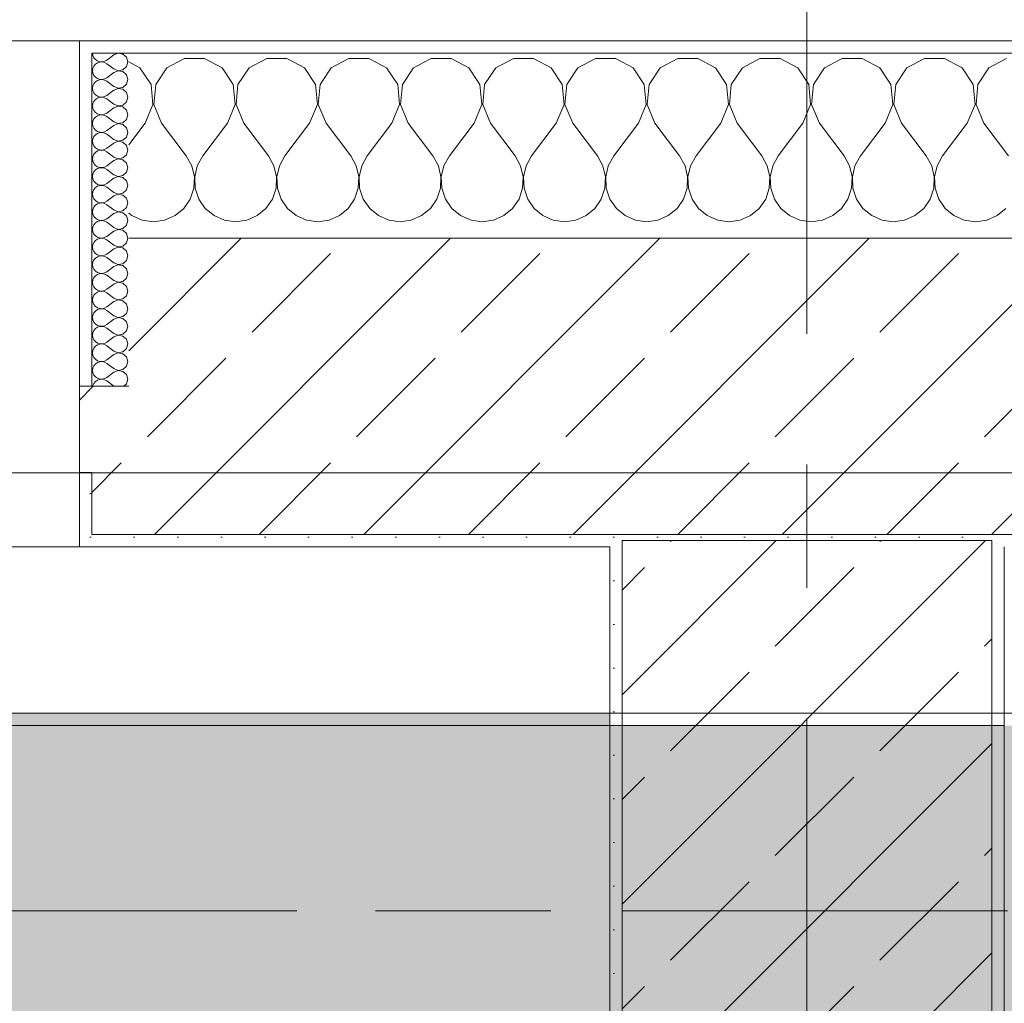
# Model space of a CAD drawing. Header units: metres. Extents: x -3.6 to 84.5, y -11 to 16.8.
# Tile 146 of 161: x 21.5 to 22.3, y 13.1 to 13.9. Entities that reach past the tile are written whole.
import ezdxf

# ---------------------------------------------------------------- set-up
doc = ezdxf.new("R2010")
doc.units = ezdxf.units.M
doc.header["$MEASUREMENT"] = 0
doc.linetypes.add('Achse', pattern=[0.2, 0.1, -0.05, 0, -0.05])
doc.linetypes.add('Strichlinie doppelt', pattern=[0.546806, 0.264583, -0.105833, 0.070556, -0.105833])
for name, color, linetype in [('451 - Universal.Achsen Raster', 7, 'Continuous'), ('604 - Struktur.Wand Aussen', 7, 'Continuous'), ('607 - Struktur.Stütze', 7, 'Continuous'), ('608 - Struktur.Träger', 7, 'Continuous'), ('Neubau_653 - Abdeckung.TB Verkofferung', 7, 'Continuous')]:
    doc.layers.add(name, color=color, linetype=linetype)
pattern_1 = [(45, (0, 0), (-0.0848528, 0.0848528), []), (45, (-0.04243, 0.04243), (-0.0848528, 0.0848528), [0.09, -0.03])]
pattern_2 = [(45, (0, 0), (-0.01767767, 0.01767767), [0, -0.025])]
pattern_3 = [(0, (0, 0), (0, 0.08660254), [0, -0.05]), (0, (0.025, 0.0433), (0, 0.08660254), [0, -0.05])]

# ---------------------------------------------------------------- blocks, each defined once
blk = doc.blocks.new('*X22')
at = {"layer": '604 - Struktur.Wand Aussen', "color": 7, "linetype": 'Continuous', "lineweight": 5}
for p, q in [((21.5891, 13.83299), (21.58, 13.83787)), ((21.62521, 13.84066), (21.6109, 13.83299)), ((21.64145, 13.84066), (21.62521, 13.84066)), ((21.65576, 13.83299), (21.64145, 13.84066)), ((21.69188, 13.84066), (21.67757, 13.83299)), ((21.70812, 13.84066), (21.69188, 13.84066)), ((21.72243, 13.83299), (21.70812, 13.84066)), ((21.75855, 13.84066), (21.74424, 13.83299)), ((21.77479, 13.84066), (21.75855, 13.84066)), ((21.7891, 13.83299), (21.77479, 13.84066)), ((21.82521, 13.84066), (21.8109, 13.83299)), ((21.84145, 13.84066), (21.82521, 13.84066)), ((21.85576, 13.83299), (21.84145, 13.84066)), ((21.89188, 13.84066), (21.87757, 13.83299)), ((21.90812, 13.84066), (21.89188, 13.84066)), ((21.92243, 13.83299), (21.90812, 13.84066)), ((21.95855, 13.84066), (21.94424, 13.83299)), ((21.97479, 13.84066), (21.95855, 13.84066)), ((21.9891, 13.83299), (21.97479, 13.84066)), ((22.02521, 13.84066), (22.0109, 13.83299)), ((22.04145, 13.84066), (22.02521, 13.84066)), ((22.05576, 13.83299), (22.04145, 13.84066)), ((22.09188, 13.84066), (22.07757, 13.83299)), ((22.10812, 13.84066), (22.09188, 13.84066)), ((22.12243, 13.83299), (22.10812, 13.84066)), ((22.15855, 13.84066), (22.14424, 13.83299)), ((22.17479, 13.84066), (22.15855, 13.84066)), ((22.1891, 13.83299), (22.17479, 13.84066)), ((22.22521, 13.84066), (22.2109, 13.83299)), ((22.24145, 13.84066), (22.22521, 13.84066)), ((22.25576, 13.83299), (22.24145, 13.84066)), ((22.29188, 13.84066), (22.27757, 13.83299)), ((21.59808, 13.81947), (21.5891, 13.83299)), ((21.6109, 13.83299), (21.60192, 13.81947)), ((21.66475, 13.81947), (21.65576, 13.83299)), ((21.67757, 13.83299), (21.66858, 13.81947)), ((21.73142, 13.81947), (21.72243, 13.83299)), ((21.74424, 13.83299), (21.73525, 13.81947)), ((21.79808, 13.81947), (21.7891, 13.83299)), ((21.8109, 13.83299), (21.80192, 13.81947)), ((21.86475, 13.81947), (21.85576, 13.83299)), ((21.87757, 13.83299), (21.86858, 13.81947)), ((21.93142, 13.81947), (21.92243, 13.83299)), ((21.94424, 13.83299), (21.93525, 13.81947)), ((21.99808, 13.81947), (21.9891, 13.83299)), ((22.0109, 13.83299), (22.00192, 13.81947)), ((22.06475, 13.81947), (22.05576, 13.83299)), ((22.07757, 13.83299), (22.06858, 13.81947)), ((22.13142, 13.81947), (22.12243, 13.83299)), ((22.14424, 13.83299), (22.13525, 13.81947)), ((22.19808, 13.81947), (22.1891, 13.83299)), ((22.2109, 13.83299), (22.20192, 13.81947)), ((22.26475, 13.81947), (22.25576, 13.83299)), ((22.27757, 13.83299), (22.26858, 13.81947)), ((21.59962, 13.8033), (21.59808, 13.81947)), ((21.60192, 13.81947), (21.60038, 13.8033)), ((21.66629, 13.8033), (21.66475, 13.81947)), ((21.66858, 13.81947), (21.66705, 13.8033)), ((21.73295, 13.8033), (21.73142, 13.81947)), ((21.73525, 13.81947), (21.73371, 13.8033)), ((21.79962, 13.8033), (21.79808, 13.81947)), ((21.80192, 13.81947), (21.80038, 13.8033)), ((21.86629, 13.8033), (21.86475, 13.81947)), ((21.86858, 13.81947), (21.86705, 13.8033)), ((21.93295, 13.8033), (21.93142, 13.81947)), ((21.93525, 13.81947), (21.93371, 13.8033)), ((21.99962, 13.8033), (21.99808, 13.81947)), ((22.00192, 13.81947), (22.00038, 13.8033)), ((22.06629, 13.8033), (22.06475, 13.81947)), ((22.06858, 13.81947), (22.06705, 13.8033)), ((22.13295, 13.8033), (22.13142, 13.81947)), ((22.13525, 13.81947), (22.13371, 13.8033)), ((22.19962, 13.8033), (22.19808, 13.81947)), ((22.20192, 13.81947), (22.20038, 13.8033)), ((22.26629, 13.8033), (22.26475, 13.81947)), ((22.26858, 13.81947), (22.26705, 13.8033)), ((21.59333, 13.78833), (21.59962, 13.8033)), ((21.60038, 13.8033), (21.60667, 13.78833)), ((21.66, 13.78833), (21.66629, 13.8033)), ((21.66705, 13.8033), (21.67333, 13.78833)), ((21.72667, 13.78833), (21.73295, 13.8033)), ((21.73371, 13.8033), (21.74, 13.78833)), ((21.79333, 13.78833), (21.79962, 13.8033)), ((21.80038, 13.8033), (21.80667, 13.78833)), ((21.86, 13.78833), (21.86629, 13.8033)), ((21.86705, 13.8033), (21.87333, 13.78833)), ((21.92667, 13.78833), (21.93295, 13.8033)), ((21.93371, 13.8033), (21.94, 13.78833)), ((21.99333, 13.78833), (21.99962, 13.8033)), ((22.00038, 13.8033), (22.00667, 13.78833)), ((22.06, 13.78833), (22.06629, 13.8033)), ((22.06705, 13.8033), (22.07333, 13.78833)), ((22.12667, 13.78833), (22.13295, 13.8033)), ((22.13371, 13.8033), (22.14, 13.78833)), ((22.19333, 13.78833), (22.19962, 13.8033)), ((22.20038, 13.8033), (22.20667, 13.78833)), ((22.26, 13.78833), (22.26629, 13.8033)), ((22.26705, 13.8033), (22.27333, 13.78833)), ((21.59333, 13.78833), (21.58, 13.77056)), ((21.60667, 13.78833), (21.62667, 13.76167)), ((21.66, 13.78833), (21.64, 13.76167)), ((21.67333, 13.78833), (21.69333, 13.76167)), ((21.72667, 13.78833), (21.70667, 13.76167)), ((21.74, 13.78833), (21.76, 13.76167)), ((21.79333, 13.78833), (21.77333, 13.76167)), ((21.80667, 13.78833), (21.82667, 13.76167)), ((21.86, 13.78833), (21.84, 13.76167)), ((21.87333, 13.78833), (21.89333, 13.76167)), ((21.92667, 13.78833), (21.90667, 13.76167)), ((21.94, 13.78833), (21.96, 13.76167)), ((21.99333, 13.78833), (21.97333, 13.76167)), ((22.00667, 13.78833), (22.02667, 13.76167)), ((22.06, 13.78833), (22.04, 13.76167)), ((22.07333, 13.78833), (22.09333, 13.76167)), ((22.12667, 13.78833), (22.10667, 13.76167)), ((22.14, 13.78833), (22.16, 13.76167)), ((22.19333, 13.78833), (22.17333, 13.76167)), ((22.20667, 13.78833), (22.22667, 13.76167)), ((22.26, 13.78833), (22.24, 13.76167)), ((22.27333, 13.78833), (22.29333, 13.76167)), ((21.63112, 13.75362), (21.62667, 13.76167)), ((21.64, 13.76167), (21.63555, 13.75362)), ((21.69778, 13.75362), (21.69333, 13.76167)), ((21.70667, 13.76167), (21.70222, 13.75362)), ((21.76445, 13.75362), (21.76, 13.76167)), ((21.77333, 13.76167), (21.76888, 13.75362)), ((21.83112, 13.75362), (21.82667, 13.76167)), ((21.84, 13.76167), (21.83555, 13.75362)), ((21.89778, 13.75362), (21.89333, 13.76167)), ((21.90667, 13.76167), (21.90222, 13.75362)), ((21.96445, 13.75362), (21.96, 13.76167)), ((21.97333, 13.76167), (21.96888, 13.75362)), ((22.03112, 13.75362), (22.02667, 13.76167)), ((22.04, 13.76167), (22.03555, 13.75362)), ((22.09778, 13.75362), (22.09333, 13.76167)), ((22.10667, 13.76167), (22.10222, 13.75362)), ((22.16445, 13.75362), (22.16, 13.76167)), ((22.17333, 13.76167), (22.16888, 13.75362)), ((22.23112, 13.75362), (22.22667, 13.76167)), ((22.24, 13.76167), (22.23555, 13.75362)), ((21.6332, 13.74466), (21.63112, 13.75362)), ((21.63555, 13.75362), (21.63347, 13.74466)), ((21.69987, 13.74466), (21.69778, 13.75362)), ((21.70222, 13.75362), (21.70013, 13.74466)), ((21.76653, 13.74466), (21.76445, 13.75362)), ((21.76888, 13.75362), (21.7668, 13.74466)), ((21.8332, 13.74466), (21.83112, 13.75362)), ((21.83555, 13.75362), (21.83347, 13.74466)), ((21.89987, 13.74466), (21.89778, 13.75362)), ((21.90222, 13.75362), (21.90013, 13.74466)), ((21.96653, 13.74466), (21.96445, 13.75362)), ((21.96888, 13.75362), (21.9668, 13.74466)), ((22.0332, 13.74466), (22.03112, 13.75362)), ((22.03555, 13.75362), (22.03347, 13.74466)), ((22.09987, 13.74466), (22.09778, 13.75362)), ((22.10222, 13.75362), (22.10013, 13.74466)), ((22.16653, 13.74466), (22.16445, 13.75362)), ((22.16888, 13.75362), (22.1668, 13.74466)), ((22.2332, 13.74466), (22.23112, 13.75362)), ((22.23555, 13.75362), (22.23347, 13.74466)), ((21.63275, 13.73547), (21.6332, 13.74466)), ((21.63347, 13.74466), (21.63391, 13.73547)), ((21.69942, 13.73547), (21.69987, 13.74466)), ((21.70013, 13.74466), (21.70058, 13.73547)), ((21.76609, 13.73547), (21.76653, 13.74466)), ((21.7668, 13.74466), (21.76725, 13.73547)), ((21.83275, 13.73547), (21.8332, 13.74466)), ((21.83347, 13.74466), (21.83391, 13.73547)), ((21.89942, 13.73547), (21.89987, 13.74466)), ((21.90013, 13.74466), (21.90058, 13.73547)), ((21.96609, 13.73547), (21.96653, 13.74466)), ((21.9668, 13.74466), (21.96725, 13.73547)), ((22.03275, 13.73547), (22.0332, 13.74466)), ((22.03347, 13.74466), (22.03391, 13.73547)), ((22.09942, 13.73547), (22.09987, 13.74466)), ((22.10013, 13.74466), (22.10058, 13.73547)), ((22.16609, 13.73547), (22.16653, 13.74466)), ((22.1668, 13.74466), (22.16725, 13.73547)), ((22.23275, 13.73547), (22.2332, 13.74466)), ((22.23347, 13.74466), (22.23391, 13.73547)), ((21.62981, 13.72676), (21.63275, 13.73547)), ((21.63391, 13.73547), (21.63685, 13.72676)), ((21.69648, 13.72676), (21.69942, 13.73547)), ((21.70058, 13.73547), (21.70352, 13.72676)), ((21.76315, 13.72676), (21.76609, 13.73547)), ((21.76725, 13.73547), (21.77019, 13.72676)), ((21.82981, 13.72676), (21.83275, 13.73547)), ((21.83391, 13.73547), (21.83685, 13.72676)), ((21.89648, 13.72676), (21.89942, 13.73547)), ((21.90058, 13.73547), (21.90352, 13.72676)), ((21.96315, 13.72676), (21.96609, 13.73547)), ((21.96725, 13.73547), (21.97019, 13.72676)), ((22.02981, 13.72676), (22.03275, 13.73547)), ((22.03391, 13.73547), (22.03685, 13.72676)), ((22.09648, 13.72676), (22.09942, 13.73547)), ((22.10058, 13.73547), (22.10352, 13.72676)), ((22.16315, 13.72676), (22.16609, 13.73547)), ((22.16725, 13.73547), (22.17019, 13.72676)), ((22.22981, 13.72676), (22.23275, 13.73547)), ((22.23391, 13.73547), (22.23685, 13.72676)), ((21.62461, 13.71918), (21.62981, 13.72676)), ((21.63685, 13.72676), (21.64206, 13.71918)), ((21.69127, 13.71918), (21.69648, 13.72676)), ((21.70352, 13.72676), (21.70873, 13.71918)), ((21.75794, 13.71918), (21.76315, 13.72676)), ((21.77019, 13.72676), (21.77539, 13.71918)), ((21.82461, 13.71918), (21.82981, 13.72676)), ((21.83685, 13.72676), (21.84206, 13.71918)), ((21.89127, 13.71918), (21.89648, 13.72676)), ((21.90352, 13.72676), (21.90873, 13.71918)), ((21.95794, 13.71918), (21.96315, 13.72676)), ((21.97019, 13.72676), (21.97539, 13.71918)), ((22.02461, 13.71918), (22.02981, 13.72676)), ((22.03685, 13.72676), (22.04206, 13.71918)), ((22.09127, 13.71918), (22.09648, 13.72676)), ((22.10352, 13.72676), (22.10873, 13.71918)), ((22.15794, 13.71918), (22.16315, 13.72676)), ((22.17019, 13.72676), (22.17539, 13.71918)), ((22.22461, 13.71918), (22.22981, 13.72676)), ((22.23685, 13.72676), (22.24206, 13.71918)), ((21.61752, 13.71331), (21.62461, 13.71918)), ((21.64206, 13.71918), (21.64914, 13.71331)), ((21.68419, 13.71331), (21.69127, 13.71918)), ((21.70873, 13.71918), (21.71581, 13.71331)), ((21.75086, 13.71331), (21.75794, 13.71918)), ((21.77539, 13.71918), (21.78248, 13.71331)), ((21.81752, 13.71331), (21.82461, 13.71918)), ((21.84206, 13.71918), (21.84914, 13.71331)), ((21.88419, 13.71331), (21.89127, 13.71918)), ((21.90873, 13.71918), (21.91581, 13.71331)), ((21.95086, 13.71331), (21.95794, 13.71918)), ((21.97539, 13.71918), (21.98248, 13.71331)), ((22.01752, 13.71331), (22.02461, 13.71918)), ((22.04206, 13.71918), (22.04914, 13.71331)), ((22.08419, 13.71331), (22.09127, 13.71918)), ((22.10873, 13.71918), (22.11581, 13.71331)), ((22.15086, 13.71331), (22.15794, 13.71918)), ((22.17539, 13.71918), (22.18248, 13.71331)), ((22.21752, 13.71331), (22.22461, 13.71918)), ((22.24206, 13.71918), (22.24914, 13.71331)), ((22.28419, 13.71331), (22.29127, 13.71918)), ((21.58, 13.71536), (21.58248, 13.71331)), ((21.58248, 13.71331), (21.59089, 13.7096)), ((21.59089, 13.7096), (21.6, 13.70833)), ((21.6, 13.70833), (21.60911, 13.7096)), ((21.60911, 13.7096), (21.61752, 13.71331)), ((21.64914, 13.71331), (21.65756, 13.7096)), ((21.65756, 13.7096), (21.66667, 13.70833)), ((21.66667, 13.70833), (21.67578, 13.7096)), ((21.67578, 13.7096), (21.68419, 13.71331)), ((21.71581, 13.71331), (21.72422, 13.7096)), ((21.72422, 13.7096), (21.73333, 13.70833)), ((21.73333, 13.70833), (21.74244, 13.7096)), ((21.74244, 13.7096), (21.75086, 13.71331)), ((21.78248, 13.71331), (21.79089, 13.7096)), ((21.79089, 13.7096), (21.8, 13.70833)), ((21.8, 13.70833), (21.80911, 13.7096)), ((21.80911, 13.7096), (21.81752, 13.71331)), ((21.84914, 13.71331), (21.85756, 13.7096)), ((21.85756, 13.7096), (21.86667, 13.70833)), ((21.86667, 13.70833), (21.87578, 13.7096)), ((21.87578, 13.7096), (21.88419, 13.71331)), ((21.91581, 13.71331), (21.92422, 13.7096)), ((21.92422, 13.7096), (21.93333, 13.70833)), ((21.93333, 13.70833), (21.94244, 13.7096)), ((21.94244, 13.7096), (21.95086, 13.71331)), ((21.98248, 13.71331), (21.99089, 13.7096)), ((21.99089, 13.7096), (22, 13.70833)), ((22, 13.70833), (22.00911, 13.7096)), ((22.00911, 13.7096), (22.01752, 13.71331)), ((22.04914, 13.71331), (22.05756, 13.7096)), ((22.05756, 13.7096), (22.06667, 13.70833)), ((22.06667, 13.70833), (22.07578, 13.7096)), ((22.07578, 13.7096), (22.08419, 13.71331)), ((22.11581, 13.71331), (22.12422, 13.7096)), ((22.12422, 13.7096), (22.13333, 13.70833)), ((22.13333, 13.70833), (22.14244, 13.7096)), ((22.14244, 13.7096), (22.15086, 13.71331)), ((22.18248, 13.71331), (22.19089, 13.7096)), ((22.19089, 13.7096), (22.2, 13.70833)), ((22.2, 13.70833), (22.20911, 13.7096)), ((22.20911, 13.7096), (22.21752, 13.71331)), ((22.24914, 13.71331), (22.25756, 13.7096)), ((22.25756, 13.7096), (22.26667, 13.70833)), ((22.26667, 13.70833), (22.27578, 13.7096)), ((22.27578, 13.7096), (22.28419, 13.71331))]:
    blk.add_line(p, q, dxfattribs=at)
blk = doc.blocks.new('*X43')
at = {"layer": '604 - Struktur.Wand Aussen', "color": 7, "linetype": 'Continuous', "lineweight": 5}
for p, q in [((21.55071, 13.845), (21.55099, 13.84305)), ((21.5715, 13.84497), (21.56786, 13.84357)), ((21.57534, 13.84425), (21.5715, 13.84497)), ((21.55099, 13.84305), (21.55178, 13.84124)), ((21.55178, 13.84124), (21.55304, 13.83973)), ((21.55304, 13.83973), (21.55466, 13.83861)), ((21.55466, 13.8371), (21.55304, 13.83599)), ((21.55466, 13.83861), (21.55653, 13.83798)), ((21.55653, 13.83773), (21.55466, 13.8371)), ((21.55653, 13.83798), (21.5585, 13.83789)), ((21.5585, 13.83783), (21.55653, 13.83773)), ((21.5585, 13.83789), (21.56042, 13.83833)), ((21.56042, 13.83738), (21.5585, 13.83783)), ((21.56042, 13.83833), (21.56214, 13.83929)), ((21.56214, 13.83643), (21.56042, 13.83738)), ((21.56786, 13.84357), (21.56214, 13.83929)), ((21.57822, 13.84161), (21.57534, 13.84425)), ((21.57929, 13.83786), (21.57822, 13.84161)), ((21.57822, 13.8341), (21.57929, 13.83786)), ((21.55099, 13.83267), (21.55071, 13.83071)), ((21.55071, 13.83071), (21.55099, 13.82876)), ((21.55178, 13.83447), (21.55099, 13.83267)), ((21.55099, 13.82876), (21.55178, 13.82696)), ((21.55304, 13.83599), (21.55178, 13.83447)), ((21.56786, 13.83214), (21.56214, 13.83643)), ((21.56786, 13.82929), (21.56214, 13.825)), ((21.56786, 13.83214), (21.5715, 13.83074)), ((21.5715, 13.83069), (21.56786, 13.82929)), ((21.5715, 13.83074), (21.57534, 13.83147)), ((21.57534, 13.82996), (21.5715, 13.83069)), ((21.57534, 13.83147), (21.57822, 13.8341)), ((21.57822, 13.82733), (21.57534, 13.82996)), ((21.55178, 13.82696), (21.55304, 13.82544)), ((21.55304, 13.8217), (21.55178, 13.82018)), ((21.55304, 13.82544), (21.55466, 13.82433)), ((21.55466, 13.82282), (21.55304, 13.8217)), ((21.55466, 13.82433), (21.55653, 13.8237)), ((21.55653, 13.82345), (21.55466, 13.82282)), ((21.55653, 13.8237), (21.5585, 13.8236)), ((21.5585, 13.82354), (21.55653, 13.82345)), ((21.5585, 13.8236), (21.56042, 13.82405)), ((21.56042, 13.8231), (21.5585, 13.82354)), ((21.56042, 13.82405), (21.56214, 13.825)), ((21.56214, 13.82214), (21.56042, 13.8231)), ((21.56786, 13.81786), (21.56214, 13.82214)), ((21.57929, 13.82357), (21.57822, 13.82733)), ((21.57822, 13.81982), (21.57929, 13.82357)), ((21.55099, 13.81838), (21.55071, 13.81643)), ((21.55071, 13.81643), (21.55099, 13.81448)), ((21.55178, 13.82018), (21.55099, 13.81838)), ((21.55099, 13.81448), (21.55178, 13.81267)), ((21.55178, 13.81267), (21.55304, 13.81116)), ((21.56786, 13.815), (21.56214, 13.81071)), ((21.56786, 13.81786), (21.5715, 13.81646)), ((21.5715, 13.8164), (21.56786, 13.815)), ((21.5715, 13.81646), (21.57534, 13.81718)), ((21.57534, 13.81567), (21.5715, 13.8164)), ((21.57534, 13.81718), (21.57822, 13.81982)), ((21.57822, 13.81304), (21.57534, 13.81567)), ((21.57929, 13.80929), (21.57822, 13.81304)), ((21.55178, 13.8059), (21.55099, 13.80409)), ((21.55304, 13.80742), (21.55178, 13.8059)), ((21.55304, 13.81116), (21.55466, 13.81004)), ((21.55466, 13.80853), (21.55304, 13.80742)), ((21.55466, 13.81004), (21.55653, 13.80941)), ((21.55653, 13.80916), (21.55466, 13.80853)), ((21.55653, 13.80941), (21.5585, 13.80931)), ((21.5585, 13.80926), (21.55653, 13.80916)), ((21.5585, 13.80931), (21.56042, 13.80976)), ((21.56042, 13.80881), (21.5585, 13.80926)), ((21.56042, 13.80976), (21.56214, 13.81071)), ((21.56214, 13.80786), (21.56042, 13.80881)), ((21.56786, 13.80357), (21.56214, 13.80786)), ((21.57534, 13.8029), (21.57822, 13.80553)), ((21.57822, 13.80553), (21.57929, 13.80929)), ((21.55099, 13.80409), (21.55071, 13.80214)), ((21.55071, 13.80214), (21.55099, 13.80019)), ((21.55099, 13.80019), (21.55178, 13.79839)), ((21.55178, 13.79839), (21.55304, 13.79687)), ((21.55304, 13.79687), (21.55466, 13.79575)), ((21.56786, 13.80071), (21.56214, 13.79643)), ((21.56786, 13.80357), (21.5715, 13.80217)), ((21.5715, 13.80211), (21.56786, 13.80071)), ((21.5715, 13.80217), (21.57534, 13.8029)), ((21.57534, 13.80139), (21.5715, 13.80211)), ((21.57822, 13.79876), (21.57534, 13.80139)), ((21.57929, 13.795), (21.57822, 13.79876)), ((21.55099, 13.78981), (21.55071, 13.78786)), ((21.55178, 13.79161), (21.55099, 13.78981)), ((21.55304, 13.79313), (21.55178, 13.79161)), ((21.55466, 13.79425), (21.55304, 13.79313)), ((21.55466, 13.79575), (21.55653, 13.79512)), ((21.55653, 13.79488), (21.55466, 13.79425)), ((21.55653, 13.79512), (21.5585, 13.79503)), ((21.5585, 13.79497), (21.55653, 13.79488)), ((21.5585, 13.79503), (21.56042, 13.79547)), ((21.56042, 13.79453), (21.5585, 13.79497)), ((21.56042, 13.79547), (21.56214, 13.79643)), ((21.56214, 13.79357), (21.56042, 13.79453)), ((21.56786, 13.78929), (21.56214, 13.79357)), ((21.56786, 13.78929), (21.5715, 13.78789)), ((21.57534, 13.78861), (21.57822, 13.79124)), ((21.57822, 13.79124), (21.57929, 13.795)), ((21.55071, 13.78786), (21.55099, 13.78591)), ((21.55099, 13.78591), (21.55178, 13.7841)), ((21.55178, 13.7841), (21.55304, 13.78258)), ((21.55304, 13.78258), (21.55466, 13.78147)), ((21.55466, 13.78147), (21.55653, 13.78084)), ((21.55653, 13.78084), (21.5585, 13.78074)), ((21.5585, 13.78069), (21.55653, 13.78059)), ((21.5585, 13.78074), (21.56042, 13.78119)), ((21.56042, 13.78024), (21.5585, 13.78069)), ((21.56042, 13.78119), (21.56214, 13.78214)), ((21.56786, 13.78643), (21.56214, 13.78214)), ((21.5715, 13.78783), (21.56786, 13.78643)), ((21.5715, 13.78789), (21.57534, 13.78861)), ((21.57534, 13.7871), (21.5715, 13.78783)), ((21.57822, 13.78447), (21.57534, 13.7871)), ((21.57929, 13.78071), (21.57822, 13.78447)), ((21.57822, 13.77696), (21.57929, 13.78071)), ((21.55099, 13.77552), (21.55071, 13.77357)), ((21.55071, 13.77357), (21.55099, 13.77162)), ((21.55178, 13.77733), (21.55099, 13.77552)), ((21.55304, 13.77884), (21.55178, 13.77733)), ((21.55466, 13.77996), (21.55304, 13.77884)), ((21.55653, 13.78059), (21.55466, 13.77996)), ((21.56214, 13.77929), (21.56042, 13.78024)), ((21.56786, 13.775), (21.56214, 13.77929)), ((21.56786, 13.775), (21.5715, 13.7736)), ((21.5715, 13.77354), (21.56786, 13.77214)), ((21.5715, 13.7736), (21.57534, 13.77433)), ((21.57534, 13.77282), (21.5715, 13.77354)), ((21.57534, 13.77433), (21.57822, 13.77696)), ((21.57822, 13.77018), (21.57534, 13.77282)), ((21.55099, 13.77162), (21.55178, 13.76982)), ((21.55178, 13.76982), (21.55304, 13.7683)), ((21.55304, 13.7683), (21.55466, 13.76718)), ((21.55466, 13.76567), (21.55304, 13.76456)), ((21.55466, 13.76718), (21.55653, 13.76655)), ((21.55653, 13.7663), (21.55466, 13.76567)), ((21.55653, 13.76655), (21.5585, 13.76646)), ((21.5585, 13.7664), (21.55653, 13.7663)), ((21.5585, 13.76646), (21.56042, 13.7669)), ((21.56042, 13.76595), (21.5585, 13.7664)), ((21.56042, 13.7669), (21.56214, 13.76786)), ((21.56214, 13.765), (21.56042, 13.76595)), ((21.56786, 13.77214), (21.56214, 13.76786)), ((21.56786, 13.76071), (21.56214, 13.765)), ((21.57929, 13.76643), (21.57822, 13.77018)), ((21.57822, 13.76267), (21.57929, 13.76643)), ((21.55099, 13.76124), (21.55071, 13.75929)), ((21.55071, 13.75929), (21.55099, 13.75733)), ((21.55178, 13.76304), (21.55099, 13.76124)), ((21.55099, 13.75733), (21.55178, 13.75553)), ((21.55304, 13.76456), (21.55178, 13.76304)), ((21.56786, 13.75786), (21.56214, 13.75357)), ((21.56786, 13.76071), (21.5715, 13.75931)), ((21.5715, 13.75926), (21.56786, 13.75786)), ((21.5715, 13.75931), (21.57534, 13.76004)), ((21.57534, 13.75853), (21.5715, 13.75926)), ((21.57534, 13.76004), (21.57822, 13.76267)), ((21.57822, 13.7559), (21.57534, 13.75853)), ((21.55178, 13.74876), (21.55099, 13.74695)), ((21.55178, 13.75553), (21.55304, 13.75401)), ((21.55304, 13.75027), (21.55178, 13.74876)), ((21.55304, 13.75401), (21.55466, 13.7529)), ((21.55466, 13.75139), (21.55304, 13.75027)), ((21.55466, 13.7529), (21.55653, 13.75227)), ((21.55653, 13.75202), (21.55466, 13.75139)), ((21.55653, 13.75227), (21.5585, 13.75217)), ((21.5585, 13.75211), (21.55653, 13.75202)), ((21.5585, 13.75217), (21.56042, 13.75262)), ((21.56042, 13.75167), (21.5585, 13.75211)), ((21.56042, 13.75262), (21.56214, 13.75357)), ((21.56214, 13.75071), (21.56042, 13.75167)), ((21.56786, 13.74643), (21.56214, 13.75071)), ((21.57929, 13.75214), (21.57822, 13.7559)), ((21.57822, 13.74839), (21.57929, 13.75214)), ((21.55099, 13.74695), (21.55071, 13.745)), ((21.55071, 13.745), (21.55099, 13.74305)), ((21.55099, 13.74305), (21.55178, 13.74124)), ((21.55178, 13.74124), (21.55304, 13.73973)), ((21.56786, 13.74357), (21.56214, 13.73929)), ((21.56786, 13.74643), (21.5715, 13.74503)), ((21.5715, 13.74497), (21.56786, 13.74357)), ((21.5715, 13.74503), (21.57534, 13.74575)), ((21.57534, 13.74425), (21.5715, 13.74497)), ((21.57534, 13.74575), (21.57822, 13.74839)), ((21.57822, 13.74161), (21.57534, 13.74425)), ((21.57929, 13.73786), (21.57822, 13.74161)), ((21.55178, 13.73447), (21.55099, 13.73267)), ((21.55304, 13.73599), (21.55178, 13.73447)), ((21.55304, 13.73973), (21.55466, 13.73861)), ((21.55466, 13.7371), (21.55304, 13.73599)), ((21.55466, 13.73861), (21.55653, 13.73798)), ((21.55653, 13.73773), (21.55466, 13.7371)), ((21.55653, 13.73798), (21.5585, 13.73789)), ((21.5585, 13.73783), (21.55653, 13.73773)), ((21.5585, 13.73789), (21.56042, 13.73833)), ((21.56042, 13.73738), (21.5585, 13.73783)), ((21.56042, 13.73833), (21.56214, 13.73929)), ((21.56214, 13.73643), (21.56042, 13.73738)), ((21.56786, 13.73214), (21.56214, 13.73643)), ((21.57534, 13.73147), (21.57822, 13.7341)), ((21.57822, 13.7341), (21.57929, 13.73786)), ((21.55099, 13.73267), (21.55071, 13.73071)), ((21.55071, 13.73071), (21.55099, 13.72876)), ((21.55099, 13.72876), (21.55178, 13.72696)), ((21.55178, 13.72696), (21.55304, 13.72544)), ((21.55304, 13.72544), (21.55466, 13.72433)), ((21.56042, 13.72405), (21.56214, 13.725)), ((21.56786, 13.72929), (21.56214, 13.725)), ((21.56786, 13.73214), (21.5715, 13.73074)), ((21.5715, 13.73069), (21.56786, 13.72929)), ((21.5715, 13.73074), (21.57534, 13.73147)), ((21.57534, 13.72996), (21.5715, 13.73069)), ((21.57822, 13.72733), (21.57534, 13.72996)), ((21.57929, 13.72357), (21.57822, 13.72733)), ((21.55099, 13.71838), (21.55071, 13.71643)), ((21.55178, 13.72018), (21.55099, 13.71838)), ((21.55304, 13.7217), (21.55178, 13.72018)), ((21.55466, 13.72282), (21.55304, 13.7217)), ((21.55466, 13.72433), (21.55653, 13.7237)), ((21.55653, 13.72345), (21.55466, 13.72282)), ((21.55653, 13.7237), (21.5585, 13.7236)), ((21.5585, 13.72354), (21.55653, 13.72345)), ((21.5585, 13.7236), (21.56042, 13.72405)), ((21.56042, 13.7231), (21.5585, 13.72354)), ((21.56214, 13.72214), (21.56042, 13.7231)), ((21.56786, 13.71786), (21.56214, 13.72214)), ((21.56786, 13.71786), (21.5715, 13.71646)), ((21.5715, 13.71646), (21.57534, 13.71718)), ((21.57534, 13.71718), (21.57822, 13.71982)), ((21.57822, 13.71982), (21.57929, 13.72357)), ((21.55071, 13.71643), (21.55099, 13.71448)), ((21.55099, 13.71448), (21.55178, 13.71267)), ((21.55178, 13.71267), (21.55304, 13.71116)), ((21.55304, 13.71116), (21.55466, 13.71004)), ((21.55466, 13.71004), (21.55653, 13.70941)), ((21.55653, 13.70916), (21.55466, 13.70853)), ((21.55653, 13.70941), (21.5585, 13.70931)), ((21.5585, 13.70926), (21.55653, 13.70916)), ((21.5585, 13.70931), (21.56042, 13.70976)), ((21.56042, 13.70881), (21.5585, 13.70926)), ((21.56042, 13.70976), (21.56214, 13.71071)), ((21.56786, 13.715), (21.56214, 13.71071)), ((21.5715, 13.7164), (21.56786, 13.715)), ((21.57534, 13.71567), (21.5715, 13.7164)), ((21.57822, 13.71304), (21.57534, 13.71567)), ((21.57929, 13.70929), (21.57822, 13.71304)), ((21.57822, 13.70553), (21.57929, 13.70929)), ((21.55099, 13.70409), (21.55071, 13.70214)), ((21.55071, 13.70214), (21.55099, 13.70019)), ((21.55178, 13.7059), (21.55099, 13.70409)), ((21.55304, 13.70742), (21.55178, 13.7059)), ((21.55466, 13.70853), (21.55304, 13.70742)), ((21.56214, 13.70786), (21.56042, 13.70881)), ((21.56786, 13.70357), (21.56214, 13.70786)), ((21.56786, 13.70357), (21.5715, 13.70217)), ((21.5715, 13.70211), (21.56786, 13.70071)), ((21.5715, 13.70217), (21.57534, 13.7029)), ((21.57534, 13.70139), (21.5715, 13.70211)), ((21.57534, 13.7029), (21.57822, 13.70553)), ((21.57822, 13.69876), (21.57534, 13.70139)), ((21.55099, 13.70019), (21.55178, 13.69839)), ((21.55178, 13.69839), (21.55304, 13.69687)), ((21.55304, 13.69313), (21.55178, 13.69161)), ((21.55304, 13.69687), (21.55466, 13.69575)), ((21.55466, 13.69425), (21.55304, 13.69313)), ((21.55466, 13.69575), (21.55653, 13.69512)), ((21.55653, 13.69488), (21.55466, 13.69425)), ((21.55653, 13.69512), (21.5585, 13.69503)), ((21.5585, 13.69497), (21.55653, 13.69488)), ((21.5585, 13.69503), (21.56042, 13.69547)), ((21.56042, 13.69453), (21.5585, 13.69497)), ((21.56042, 13.69547), (21.56214, 13.69643)), ((21.56214, 13.69357), (21.56042, 13.69453)), ((21.56786, 13.70071), (21.56214, 13.69643)), ((21.56786, 13.68929), (21.56214, 13.69357)), ((21.57929, 13.695), (21.57822, 13.69876)), ((21.57822, 13.69124), (21.57929, 13.695)), ((21.55099, 13.68981), (21.55071, 13.68786)), ((21.55071, 13.68786), (21.55099, 13.68591)), ((21.55178, 13.69161), (21.55099, 13.68981)), ((21.55099, 13.68591), (21.55178, 13.6841)), ((21.56786, 13.68643), (21.56214, 13.68214)), ((21.56786, 13.68929), (21.5715, 13.68789)), ((21.5715, 13.68783), (21.56786, 13.68643)), ((21.5715, 13.68789), (21.57534, 13.68861)), ((21.57534, 13.6871), (21.5715, 13.68783)), ((21.57534, 13.68861), (21.57822, 13.69124)), ((21.57822, 13.68447), (21.57534, 13.6871)), ((21.55178, 13.67733), (21.55099, 13.67552)), ((21.55178, 13.6841), (21.55304, 13.68258)), ((21.55304, 13.67884), (21.55178, 13.67733)), ((21.55304, 13.68258), (21.55466, 13.68147)), ((21.55466, 13.67996), (21.55304, 13.67884)), ((21.55466, 13.68147), (21.55653, 13.68084)), ((21.55653, 13.68059), (21.55466, 13.67996)), ((21.55653, 13.68084), (21.5585, 13.68074)), ((21.5585, 13.68069), (21.55653, 13.68059)), ((21.5585, 13.68074), (21.56042, 13.68119)), ((21.56042, 13.68024), (21.5585, 13.68069)), ((21.56042, 13.68119), (21.56214, 13.68214)), ((21.56214, 13.67929), (21.56042, 13.68024)), ((21.56786, 13.675), (21.56214, 13.67929)), ((21.57534, 13.67433), (21.57822, 13.67696)), ((21.57929, 13.68071), (21.57822, 13.68447)), ((21.57822, 13.67696), (21.57929, 13.68071)), ((21.55099, 13.67552), (21.55071, 13.67357)), ((21.55071, 13.67357), (21.55099, 13.67162)), ((21.55099, 13.67162), (21.55178, 13.66982)), ((21.55178, 13.66982), (21.55304, 13.6683)), ((21.56786, 13.67214), (21.56214, 13.66786)), ((21.56786, 13.675), (21.5715, 13.6736)), ((21.5715, 13.67354), (21.56786, 13.67214)), ((21.5715, 13.6736), (21.57534, 13.67433)), ((21.57534, 13.67282), (21.5715, 13.67354)), ((21.57822, 13.67018), (21.57534, 13.67282)), ((21.57929, 13.66643), (21.57822, 13.67018)), ((21.55099, 13.66124), (21.55071, 13.65929)), ((21.55178, 13.66304), (21.55099, 13.66124)), ((21.55304, 13.66456), (21.55178, 13.66304)), ((21.55304, 13.6683), (21.55466, 13.66718)), ((21.55466, 13.66567), (21.55304, 13.66456)), ((21.55466, 13.66718), (21.55653, 13.66655)), ((21.55653, 13.6663), (21.55466, 13.66567)), ((21.55653, 13.66655), (21.5585, 13.66646)), ((21.5585, 13.6664), (21.55653, 13.6663)), ((21.5585, 13.66646), (21.56042, 13.6669)), ((21.56042, 13.66595), (21.5585, 13.6664)), ((21.56042, 13.6669), (21.56214, 13.66786)), ((21.56214, 13.665), (21.56042, 13.66595)), ((21.56786, 13.66071), (21.56214, 13.665)), ((21.57534, 13.66004), (21.57822, 13.66267)), ((21.57822, 13.66267), (21.57929, 13.66643)), ((21.55071, 13.65929), (21.55099, 13.65733)), ((21.55099, 13.65733), (21.55178, 13.65553)), ((21.55178, 13.65553), (21.55304, 13.65401)), ((21.55304, 13.65401), (21.55466, 13.6529)), ((21.56042, 13.65262), (21.56214, 13.65357)), ((21.56786, 13.65786), (21.56214, 13.65357)), ((21.56786, 13.66071), (21.5715, 13.65931)), ((21.5715, 13.65926), (21.56786, 13.65786)), ((21.5715, 13.65931), (21.57534, 13.66004)), ((21.57534, 13.65853), (21.5715, 13.65926)), ((21.57822, 13.6559), (21.57534, 13.65853)), ((21.57929, 13.65214), (21.57822, 13.6559)), ((21.55099, 13.64695), (21.55071, 13.645)), ((21.55071, 13.645), (21.55099, 13.64305)), ((21.55178, 13.64876), (21.55099, 13.64695)), ((21.55304, 13.65027), (21.55178, 13.64876)), ((21.55466, 13.65139), (21.55304, 13.65027)), ((21.55466, 13.6529), (21.55653, 13.65227)), ((21.55653, 13.65202), (21.55466, 13.65139)), ((21.55653, 13.65227), (21.5585, 13.65217)), ((21.5585, 13.65211), (21.55653, 13.65202)), ((21.5585, 13.65217), (21.56042, 13.65262)), ((21.56042, 13.65167), (21.5585, 13.65211)), ((21.56214, 13.65071), (21.56042, 13.65167)), ((21.56786, 13.64643), (21.56214, 13.65071)), ((21.56786, 13.64643), (21.5715, 13.64503)), ((21.5715, 13.64497), (21.56786, 13.64357)), ((21.5715, 13.64503), (21.57534, 13.64575)), ((21.57534, 13.64425), (21.5715, 13.64497)), ((21.57534, 13.64575), (21.57822, 13.64839)), ((21.57822, 13.64839), (21.57929, 13.65214)), ((21.55099, 13.64305), (21.55178, 13.64124)), ((21.55178, 13.64124), (21.55304, 13.63973)), ((21.55304, 13.63973), (21.55466, 13.63861)), ((21.55466, 13.6371), (21.55304, 13.63599)), ((21.55466, 13.63861), (21.55653, 13.63798)), ((21.55653, 13.63773), (21.55466, 13.6371)), ((21.55653, 13.63798), (21.5585, 13.63789)), ((21.5585, 13.63783), (21.55653, 13.63773)), ((21.5585, 13.63789), (21.56042, 13.63833)), ((21.56042, 13.63738), (21.5585, 13.63783)), ((21.56042, 13.63833), (21.56214, 13.63929)), ((21.56214, 13.63643), (21.56042, 13.63738)), ((21.56786, 13.64357), (21.56214, 13.63929)), ((21.57822, 13.64161), (21.57534, 13.64425)), ((21.57929, 13.63786), (21.57822, 13.64161)), ((21.57822, 13.6341), (21.57929, 13.63786)), ((21.55099, 13.63267), (21.55071, 13.63071)), ((21.55071, 13.63071), (21.55099, 13.62876)), ((21.55178, 13.63447), (21.55099, 13.63267)), ((21.55304, 13.63599), (21.55178, 13.63447)), ((21.56786, 13.63214), (21.56214, 13.63643)), ((21.56786, 13.62929), (21.56214, 13.625)), ((21.56786, 13.63214), (21.5715, 13.63074)), ((21.5715, 13.63069), (21.56786, 13.62929)), ((21.5715, 13.63074), (21.57534, 13.63147)), ((21.57534, 13.62996), (21.5715, 13.63069)), ((21.57534, 13.63147), (21.57822, 13.6341)), ((21.57822, 13.62733), (21.57534, 13.62996)), ((21.55099, 13.62876), (21.55178, 13.62696)), ((21.55178, 13.62696), (21.55304, 13.62544)), ((21.55304, 13.6217), (21.55178, 13.62018)), ((21.55304, 13.62544), (21.55466, 13.62433)), ((21.55466, 13.62282), (21.55304, 13.6217)), ((21.55466, 13.62433), (21.55653, 13.6237)), ((21.55653, 13.62345), (21.55466, 13.62282)), ((21.55653, 13.6237), (21.5585, 13.6236)), ((21.5585, 13.62354), (21.55653, 13.62345)), ((21.5585, 13.6236), (21.56042, 13.62405)), ((21.56042, 13.6231), (21.5585, 13.62354)), ((21.56042, 13.62405), (21.56214, 13.625)), ((21.56214, 13.62214), (21.56042, 13.6231)), ((21.56786, 13.61786), (21.56214, 13.62214)), ((21.57929, 13.62357), (21.57822, 13.62733)), ((21.57822, 13.61982), (21.57929, 13.62357)), ((21.55099, 13.61838), (21.55071, 13.61643)), ((21.55071, 13.61643), (21.55099, 13.61448)), ((21.55178, 13.62018), (21.55099, 13.61838)), ((21.55099, 13.61448), (21.55178, 13.61267)), ((21.56786, 13.615), (21.56214, 13.61071)), ((21.56786, 13.61786), (21.5715, 13.61646)), ((21.5715, 13.6164), (21.56786, 13.615)), ((21.5715, 13.61646), (21.57534, 13.61718)), ((21.57534, 13.61567), (21.5715, 13.6164)), ((21.57534, 13.61718), (21.57822, 13.61982)), ((21.57822, 13.61304), (21.57534, 13.61567)), ((21.57929, 13.60929), (21.57822, 13.61304)), ((21.55178, 13.6059), (21.55099, 13.60409)), ((21.55178, 13.61267), (21.55304, 13.61116)), ((21.55304, 13.60742), (21.55178, 13.6059)), ((21.55304, 13.61116), (21.55466, 13.61004)), ((21.55466, 13.60853), (21.55304, 13.60742)), ((21.55466, 13.61004), (21.55653, 13.60941)), ((21.55653, 13.60916), (21.55466, 13.60853)), ((21.55653, 13.60941), (21.5585, 13.60931)), ((21.5585, 13.60926), (21.55653, 13.60916)), ((21.5585, 13.60931), (21.56042, 13.60976)), ((21.56042, 13.60881), (21.5585, 13.60926)), ((21.56042, 13.60976), (21.56214, 13.61071)), ((21.56214, 13.60786), (21.56042, 13.60881)), ((21.56786, 13.60357), (21.56214, 13.60786)), ((21.57534, 13.6029), (21.57822, 13.60553)), ((21.57822, 13.60553), (21.57929, 13.60929)), ((21.55099, 13.60409), (21.55071, 13.60214)), ((21.55071, 13.60214), (21.55099, 13.60019)), ((21.55099, 13.60019), (21.55178, 13.59839)), ((21.55178, 13.59839), (21.55304, 13.59687)), ((21.56786, 13.60071), (21.56214, 13.59643)), ((21.56786, 13.60357), (21.5715, 13.60217)), ((21.5715, 13.60211), (21.56786, 13.60071)), ((21.5715, 13.60217), (21.57534, 13.6029)), ((21.57534, 13.60139), (21.5715, 13.60211)), ((21.57822, 13.59876), (21.57534, 13.60139)), ((21.57929, 13.595), (21.57822, 13.59876)), ((21.55099, 13.58981), (21.55071, 13.58786)), ((21.55178, 13.59161), (21.55099, 13.58981)), ((21.55304, 13.59313), (21.55178, 13.59161)), ((21.55304, 13.59687), (21.55466, 13.59575)), ((21.55466, 13.59425), (21.55304, 13.59313)), ((21.55466, 13.59575), (21.55653, 13.59512)), ((21.55653, 13.59488), (21.55466, 13.59425)), ((21.55653, 13.59512), (21.5585, 13.59503)), ((21.5585, 13.59497), (21.55653, 13.59488)), ((21.5585, 13.59503), (21.56042, 13.59547)), ((21.56042, 13.59453), (21.5585, 13.59497)), ((21.56042, 13.59547), (21.56214, 13.59643)), ((21.56214, 13.59357), (21.56042, 13.59453)), ((21.56786, 13.58929), (21.56214, 13.59357)), ((21.56786, 13.58929), (21.5715, 13.58789)), ((21.57534, 13.58861), (21.57822, 13.59124)), ((21.57822, 13.59124), (21.57929, 13.595)), ((21.55071, 13.58786), (21.55099, 13.58591)), ((21.55099, 13.58591), (21.55178, 13.5841)), ((21.55178, 13.5841), (21.55304, 13.58258)), ((21.55304, 13.58258), (21.55466, 13.58147)), ((21.55466, 13.58147), (21.55653, 13.58084)), ((21.5585, 13.58074), (21.56042, 13.58119)), ((21.56042, 13.58119), (21.56214, 13.58214)), ((21.56786, 13.58643), (21.56214, 13.58214)), ((21.5715, 13.58783), (21.56786, 13.58643)), ((21.5715, 13.58789), (21.57534, 13.58861)), ((21.57534, 13.5871), (21.5715, 13.58783)), ((21.57822, 13.58447), (21.57534, 13.5871)), ((21.57929, 13.58071), (21.57822, 13.58447)), ((21.55099, 13.57552), (21.55091, 13.575)), ((21.55178, 13.57733), (21.55099, 13.57552)), ((21.55304, 13.57884), (21.55178, 13.57733)), ((21.55466, 13.57996), (21.55304, 13.57884)), ((21.55653, 13.58059), (21.55466, 13.57996)), ((21.55653, 13.58084), (21.5585, 13.58074)), ((21.5585, 13.58069), (21.55653, 13.58059)), ((21.56042, 13.58024), (21.5585, 13.58069)), ((21.56214, 13.57929), (21.56042, 13.58024)), ((21.56786, 13.575), (21.56214, 13.57929)), ((21.57608, 13.575), (21.57822, 13.57696)), ((21.57822, 13.57696), (21.57929, 13.58071))]:
    blk.add_line(p, q, dxfattribs=at)

msp = doc.modelspace()

# ---------------------------------------------------------------- hatches: boundary and pattern name
at = {"layer": '604 - Struktur.Wand Aussen', "linetype": 'Continuous', "lineweight": 0, "true_color": 0x000000}
h = msp.add_hatch(dxfattribs=at)
h.set_pattern_fill('Verputz_0001', color=18, style=0, pattern_type=2)
h.set_pattern_definition(pattern_3)
h.paths.add_polyline_path([(21.55, 13.855), (21.54, 13.855), (21.54, 13.575), (21.55, 13.575)])
h = msp.add_hatch(dxfattribs=at)
h.set_pattern_fill('Verputz_0001', color=18, style=0, pattern_type=2)
h.set_pattern_definition(pattern_3)
h.paths.add_polyline_path([(21.55, 13.855), (21.55, 13.845), (22.73, 13.845), (22.73, 13.855)])
h = msp.add_hatch(dxfattribs=at)
h.set_pattern_fill('Beton__Stahlbeton_0001', color=18, style=0, pattern_type=2)
h.set_pattern_definition(pattern_1)
h.paths.add_polyline_path([(21.54, 13.505), (21.55, 13.505), (21.55, 13.455), (22.73, 13.455), (22.73, 13.505), (22.74, 13.505), (22.74, 13.575), (22.73, 13.575), (22.7, 13.575), (22.7, 13.695), (21.58, 13.695), (21.58, 13.575), (21.55, 13.575), (21.54, 13.575)])
h = msp.add_hatch(dxfattribs=at)
h.set_pattern_fill('Gips_0001', color=18, style=0, pattern_type=2)
h.set_pattern_definition(pattern_2)
h.paths.add_polyline_path([(21.55, 13.445), (21.55, 13.505), (21.54, 13.505), (21.54, 13.445)])
h = msp.add_hatch(dxfattribs=at)
h.set_pattern_fill('Gips_0001', color=18, style=0, pattern_type=2)
h.set_pattern_definition(pattern_2)
h.paths.add_polyline_path([(21.55, 13.445), (21.96999, 13.445), (21.96999, 13.455), (21.55, 13.455)])
at = {"layer": '607 - Struktur.Stütze', "linetype": 'Continuous', "lineweight": 0, "true_color": 0x000000}
h = msp.add_hatch(dxfattribs=at)
h.set_pattern_fill('Gips_0001', color=18, style=0, pattern_type=2)
h.set_pattern_definition(pattern_2)
h.paths.add_polyline_path([(21.96999, 13.445), (21.97999, 13.445), (21.97999, 13.44998), (22.27999, 13.44998), (22.27999, 13.445), (22.28999, 13.445), (22.28999, 13.455), (21.96999, 13.455)])
h = msp.add_hatch(dxfattribs=at)
h.set_pattern_fill('Beton__Stahlbeton_0001', color=18, style=0, pattern_type=2)
h.set_pattern_definition(pattern_1)
h.paths.add_polyline_path([(21.97999, 12.99998), (22.27999, 12.99998), (22.27999, 13.44998), (21.97999, 13.44998)])
h = msp.add_hatch(dxfattribs=at)
h.set_pattern_fill('Gips_0001', color=18, style=0, pattern_type=2)
h.set_pattern_definition(pattern_2)
h.paths.add_polyline_path([(21.96999, 13.445), (21.96999, 12.98998), (22.05, 12.98998), (22.05, 12.99998), (21.97999, 12.99998), (21.97999, 13.445)])
h = msp.add_hatch(dxfattribs=at)
h.set_pattern_fill('Gips_0001', color=18, style=0, pattern_type=2)
h.set_pattern_definition(pattern_2)
h.paths.add_polyline_path([(22.27999, 12.99998), (22.2, 12.99998), (22.2, 12.98998), (22.28999, 12.98998), (22.28999, 13.445), (22.27999, 13.445)])
at = {"layer": '608 - Struktur.Träger', "linetype": 'Continuous', "lineweight": 0, "true_color": 0x000000}
h = msp.add_hatch(dxfattribs=at)
h.set_pattern_fill('Gips_0001', color=18, style=0, pattern_type=2)
h.set_pattern_definition(pattern_2)
h.paths.add_polyline_path([(18.68999, 13.30998), (18.68999, 13.29998), (21.96999, 13.29998), (21.96999, 13.30998)])
h = msp.add_hatch(dxfattribs=at)
h.set_pattern_fill('Beton__Stahlbeton_0001', color=18, style=0, pattern_type=2)
h.set_pattern_definition(pattern_1)
h.paths.add_polyline_path([(15.08999, 13.29998), (14.77999, 13.29998), (14.77999, 12.99998), (15.08999, 12.99998), (18.36999, 12.99998), (18.68999, 12.99998), (21.96999, 12.99998), (22.28999, 12.99998), (25.56999, 12.99998), (25.88999, 12.99998), (29.16999, 12.99998), (29.48999, 12.99998), (32.76999, 12.99998), (33.08999, 12.99998), (36.36999, 12.99998), (36.68999, 12.99998), (39.96999, 12.99998), (40.28999, 12.99998), (43.56999, 12.99998), (43.88999, 12.99998), (47.16999, 12.99998), (47.47999, 12.99998), (47.47999, 13.29998), (47.16999, 13.29998), (43.88999, 13.29998), (43.56999, 13.29998), (40.28999, 13.29998), (39.96999, 13.29998), (36.68999, 13.29998), (36.36999, 13.29998), (33.08999, 13.29998), (32.76999, 13.29998), (29.48999, 13.29998), (29.16999, 13.29998), (25.88999, 13.29998), (25.56999, 13.29998), (22.28999, 13.29998), (21.96999, 13.29998), (18.68999, 13.29998), (18.36999, 13.29998)])

# ---------------------------------------------------------------- linework, layer by layer
at = {"layer": '451 - Universal.Achsen Raster', "color": 160, "linetype": 'Strichlinie doppelt', "lineweight": 9, "true_color": 0x3232ff}
for p, q in [((22.12999, -10.585), (22.12999, 16.355)), ((64.93502, 13.14998), (-3.175, 13.14998))]:
    msp.add_line(p, q, dxfattribs=at)
at = {"layer": '604 - Struktur.Wand Aussen', "color": 7, "linetype": 'Continuous', "lineweight": 13}
for p, q in [((21.54, 13.855), (19.14, 13.855)), ((22.7, 13.695), (21.58, 13.695)), ((21.54, 13.575), (21.54, 13.505)), ((21.55, 13.455), (21.55, 13.505)), ((21.55, 13.455), (22.73, 13.455)), ((19.14, 13.445), (21.54, 13.445))]:
    msp.add_line(p, q, dxfattribs=at)
at = {"layer": '604 - Struktur.Wand Aussen', "color": 7, "linetype": 'Continuous', "lineweight": 5}
for p, q in [((21.54, 13.855), (21.54, 13.845)), ((21.55, 13.855), (21.54, 13.855)), ((21.54, 13.845), (21.54, 13.705)), ((21.58, 13.845), (21.55, 13.845)), ((21.55, 13.575), (21.55, 13.845)), ((21.55, 13.845), (21.55, 13.575)), ((22.7, 13.845), (21.58, 13.845)), ((21.54, 13.705), (21.54, 13.695)), ((21.54, 13.695), (21.54, 13.575)), ((21.55, 13.575), (21.54, 13.575)), ((21.58, 13.575), (21.55, 13.575)), ((21.54, 13.505), (21.54, 13.455)), ((21.55, 13.505), (21.54, 13.505)), ((21.54, 13.455), (21.54, 13.445)), ((21.55, 13.445), (21.54, 13.445))]:
    msp.add_line(p, q, dxfattribs=at)
at = {"layer": '604 - Struktur.Wand Aussen', "color": 7, "linetype": 'Continuous', "lineweight": 5, "flags": 128}
for points in [[(22.73, 13.855), (21.55, 13.855)], [(21.55, 13.445), (21.96999, 13.445)]]:
    msp.add_lwpolyline(points, dxfattribs=at)
at = {"layer": '607 - Struktur.Stütze', "color": 7, "linetype": 'Continuous', "lineweight": 13, "flags": 128}
msp.add_lwpolyline([(21.97999, 12.99998), (22.27999, 12.99998), (22.27999, 13.44998), (21.97999, 13.44998)], close=True, dxfattribs=at)
at = {"layer": '607 - Struktur.Stütze', "color": 7, "linetype": 'Continuous', "lineweight": 5, "flags": 128}
for points in [[(21.96999, 13.445), (21.96999, 12.98998), (22.05, 12.98998)], [(22.2, 12.98998), (22.28999, 12.98998), (22.28999, 13.445)]]:
    msp.add_lwpolyline(points, dxfattribs=at)
at = {"layer": '608 - Struktur.Träger', "color": 7, "linetype": 'Continuous', "lineweight": 13}
for p, q in [((14.77999, 13.30998), (47.47999, 13.30998)), ((21.96999, 13.29998), (18.68999, 13.29998)), ((22.28999, 13.29998), (21.96999, 13.29998))]:
    msp.add_line(p, q, dxfattribs=at)
at = {"layer": '608 - Struktur.Träger', "color": 7, "linetype": 'Continuous', "lineweight": 5}
for q in [(18.68999, 13.30998), (21.96999, 13.29998)]:
    msp.add_line((21.96999, 13.30998), q, dxfattribs=at)
at = {"layer": '608 - Struktur.Träger', "color": 7, "linetype": 'Achse', "lineweight": 9}
msp.add_line((14.77999, 13.14998), (47.47999, 13.14998), dxfattribs=at)
at = {"layer": 'Neubau_653 - Abdeckung.TB Verkofferung', "color": 1, "linetype": 'Continuous', "lineweight": 9}
msp.add_line((15.11, 13.50498), (47.24003, 13.50498), dxfattribs=at)

# ---------------------------------------------------------------- block references
at = {"layer": '604 - Struktur.Wand Aussen', "color": 7, "lineweight": 18}
for name in ['*X43', '*X22']:
    msp.add_blockref(name, (0, 0), dxfattribs=at)

doc.saveas('drawing.dxf')
